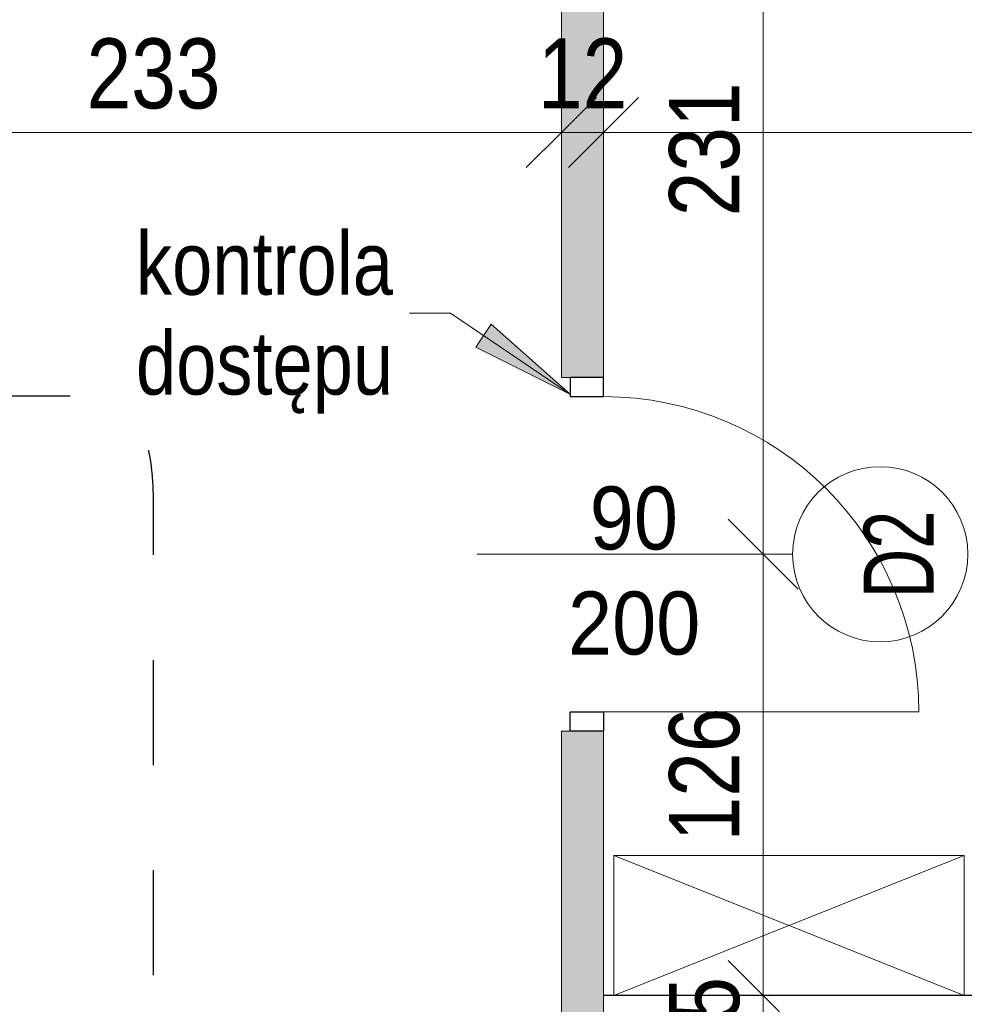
# Model space of a CAD drawing. Header units: centimetres. Extents: x -1631 to 1829, y -257 to 3158.
# Tile 106 of 129: x -477 to -208, y 2465 to 2746. Entities that reach past the tile are written whole.
import ezdxf

# ---------------------------------------------------------------- set-up
doc = ezdxf.new("R2010")
doc.units = ezdxf.units.CM
doc.linetypes.add('Dash', pattern=[60, 30, -30])
for name, color, linetype, lineweight in [('A-ANNO-DIMS', 211, 'Continuous', 13), ('A-ANNO-DIMS-100', 211, 'Continuous', 13), ('A-ANNO-NOTE', 131, 'Continuous', 9), ('A-DETL', 90, 'Continuous', 9), ('A-DETL-GENF', 92, 'Continuous', 9), ('A-DETL-MEDM', 33, 'Continuous', 13), ('A-DOOR', 31, 'Continuous', 13), ('A-WALL', 113, 'Continuous', 13), ('G-ANNO-TEXT', 231, 'Continuous', 13), ('Q-SPCQ', 91, 'Continuous', 9)]:
    doc.layers.add(name, color=color, linetype=linetype, lineweight=lineweight)
doc.layers.add('A-WALL-PATT', color=111, linetype='Continuous', lineweight=13, plot=False)
doc.styles.add('Arial', font='arial.ttf', dxfattribs={"width": 0.9, "height": 18})
doc.styles.add('Arial Narrow_5', font='ARIALN.TTF', dxfattribs={"height": 20})
doc.styles.add('Arial Narrow_6', font='ARIALN.TTF', dxfattribs={"height": 18})
doc.styles.add('Arial_1', font='arial.ttf', dxfattribs={"width": 0.7, "height": 20})
doc.dimstyles.new('Diagonal_1_100__0__wewnętrzne', dxfattribs={"dimscale": 30.48, "dimtxt": 20.468619, "dimasz": 0.656168, "dimexe": 0.164042, "dimexo": 0.0625, "dimgap": 0.032808, "dimtad": 1, "dimdec": 0, "dimdsep": 46, "dimtxsty": 'Arial Narrow_5', "dimblk1": 'OBLIQUE', "dimblk2": 'OBLIQUE', "dimsah": 1, "dimcen": 0.09, "dimazin": 0, "dimtfac": 1, "dimtdec": 4, "dimtix": 1, "dimtmove": 0, "dimatfit": 3, "dimfxl": 0.164042, "dimfxlon": 1, "dimtvp": 1, "dimtolj": 1, "dimtzin": 0, "dimarcsym": 2})
doc.dimstyles.new('Diagonal_1_100__0__wewnętrzne_2', dxfattribs={"dimscale": 30.48, "dimtxt": 20.468619, "dimasz": 0.656168, "dimexe": 0.164042, "dimexo": 0.0625, "dimgap": 0.032808, "dimtad": 1, "dimdec": 0, "dimdsep": 46, "dimtxsty": 'Arial Narrow_5', "dimblk1": 'OBLIQUE', "dimblk2": 'OBLIQUE', "dimsah": 1, "dimcen": 0.09, "dimazin": 0, "dimtfac": 1, "dimtdec": 4, "dimtix": 1, "dimtmove": 2, "dimatfit": 3, "dimfxl": 0.164042, "dimfxlon": 1, "dimtvp": 1, "dimtolj": 1, "dimtzin": 0, "dimarcsym": 2})

# ---------------------------------------------------------------- blocks, each defined once
blk = doc.blocks.new('DRZWI 1S - automatyczna etykieta - Drzwi 90-2252109-6_piętro IV __13_80 m_ - stan projektowany')
at = {"layer": 'A-DETL-GENF'}
for p, q in [((-50.5, 6), (-50.5, -3.5)), ((-45, 6), (-50.5, 6)), ((-45, -3.5), (-45, 6)), ((50.5, 6), (45, 6)), ((45, 6), (45, -3.5)), ((50.5, -3.5), (50.5, 6)), ((-50.5, -3.5), (-45, -3.5)), ((45, -3.5), (50.5, -3.5))]:
    blk.add_line(p, q, dxfattribs=at)
at = {"layer": 'A-DETL-MEDM', "lineweight": 25}
for p, q in [((-45, 6), (-50.5, 6)), ((-50.5, 6), (-50.5, -3.5)), ((-45, -3.5), (-45, 6)), ((45, -3.5), (45, 6)), ((45, 6), (50.5, 6)), ((50.5, 6), (50.5, -3.5)), ((-50.5, -3.5), (-45, -3.5)), ((50.5, -3.5), (45, -3.5))]:
    blk.add_line(p, q, dxfattribs=at)
at = {"layer": 'A-DOOR'}
blk.add_line((45, 6), (45, 96), dxfattribs=at)
blk.add_arc((45, 6), 90, 90, 180, dxfattribs=at)
blk = doc.blocks.new('Szafa - 40 cm-2457410-6_piętro IV __13_80 m_ - stan projektowany')
at = {"layer": 'Q-SPCQ'}
for p, q in [((62.5, 47.5), (-37.5, 7.5)), ((-37.5, 47.5), (62.5, 7.5)), ((-37.5, 7.5), (-37.5, 47.5)), ((-37.5, 47.5), (62.5, 47.5)), ((62.5, 47.5), (62.5, 7.5))]:
    blk.add_line(p, q, dxfattribs=at)
blk = doc.blocks.new('DIMBLOCK143-6_piętro IV __13_80 m_ - stan projektowany')
at = {"layer": 'A-ANNO-DIMS-100', "transparency": 16777216}
for p, q in [((-555.62, 2713.76), (-545.62, 2723.76)), ((-322.62, 2713.76), (-312.62, 2723.76)), ((-555.62, 2718.76), (-555.62, 2708.76)), ((-555.62, 2713.76), (-555.62, 2718.76)), ((-322.62, 2718.76), (-322.62, 2708.76)), ((-322.62, 2713.76), (-322.62, 2718.76)), ((-555.62, 2713.76), (-565.62, 2703.76)), ((-555.62, 2713.76), (-322.62, 2713.76)), ((-322.62, 2713.76), (-332.62, 2703.76))]:
    blk.add_line(p, q, dxfattribs=at)
at = {"layer": 'A-ANNO-DIMS-100', "color": 0, "transparency": 16777216, "insert": (-458.13, 2740.61), "char_height": 20, "width": 45.6158, "attachment_point": 1, "line_spacing_factor": 0.974696, "style": 'Arial Narrow_5'}
blk.add_mtext('233', dxfattribs=at)
blk = doc.blocks.new('_Oblique')
at = {"color": 0, "linetype": 'ByBlock', "lineweight": -2}
blk.add_line((-0.5, -0.5), (0.5, 0.5), dxfattribs=at)
blk = doc.blocks.new('DIMBLOCK144-6_piętro IV __13_80 m_ - stan projektowany')
at = {"layer": 'A-ANNO-DIMS-100', "transparency": 16777216}
for p, q in [((-322.62, 2713.76), (-312.62, 2723.76)), ((-310.62, 2713.76), (-300.62, 2723.76)), ((-322.62, 2718.76), (-322.62, 2708.76)), ((-322.62, 2713.76), (-322.62, 2718.76)), ((-310.62, 2718.76), (-310.62, 2708.76)), ((-310.62, 2713.76), (-310.62, 2718.76)), ((-322.62, 2713.76), (-332.62, 2703.76)), ((-322.62, 2713.76), (-310.62, 2713.76)), ((-310.62, 2713.76), (-320.62, 2703.76))]:
    blk.add_line(p, q, dxfattribs=at)
at = {"layer": 'A-ANNO-DIMS-100', "color": 0, "transparency": 16777216, "insert": (-329.29, 2740.61), "char_height": 20, "width": 30.4105, "attachment_point": 1, "line_spacing_factor": 0.974696, "style": 'Arial Narrow_5'}
blk.add_mtext('12', dxfattribs=at)
blk = doc.blocks.new('DIMBLOCK145-6_piętro IV __13_80 m_ - stan projektowany')
at = {"layer": 'A-ANNO-DIMS-100', "transparency": 16777216}
for p, q in [((-310.62, 2713.76), (-300.62, 2723.76)), ((-2.62, 2713.76), (7.38, 2723.76)), ((-310.62, 2718.76), (-310.62, 2708.76)), ((-310.62, 2713.76), (-310.62, 2718.76)), ((-2.62, 2718.76), (-2.62, 2708.76)), ((-2.62, 2713.76), (-2.62, 2718.76)), ((-310.62, 2713.76), (-320.62, 2703.76)), ((-310.62, 2713.76), (-2.62, 2713.76)), ((-2.62, 2713.76), (-12.62, 2703.76))]:
    blk.add_line(p, q, dxfattribs=at)
at = {"layer": 'A-ANNO-DIMS-100', "color": 0, "transparency": 16777216, "insert": (-185.3, 2740.61), "char_height": 20, "width": 45.6158, "attachment_point": 1, "line_spacing_factor": 0.974696, "style": 'Arial Narrow_5'}
blk.add_mtext('308', dxfattribs=at)
blk = doc.blocks.new('DIMBLOCK179-6_piętro IV __13_80 m_ - stan projektowany')
at = {"layer": 'A-ANNO-DIMS-100', "transparency": 16777216}
for p, q in [((-265.02, 2593.33), (-275.02, 2603.33)), ((-270.02, 2593.33), (-260.02, 2593.33)), ((-265.02, 2593.33), (-270.02, 2593.33)), ((-265.02, 2467.33), (-265.02, 2593.33)), ((-265.02, 2593.33), (-255.02, 2583.33)), ((-265.02, 2467.33), (-275.02, 2477.33)), ((-270.02, 2467.33), (-260.02, 2467.33)), ((-265.02, 2467.33), (-270.02, 2467.33)), ((-265.02, 2467.33), (-255.02, 2457.33))]:
    blk.add_line(p, q, dxfattribs=at)
at = {"layer": 'A-ANNO-DIMS-100', "color": 0, "transparency": 16777216, "insert": (-291.87, 2511.32), "char_height": 20, "width": 45.6158, "attachment_point": 1, "rotation": 90, "line_spacing_factor": 0.974696, "style": 'Arial Narrow_5'}
blk.add_mtext('126', dxfattribs=at)
blk = doc.blocks.new('DIMBLOCK180-6_piętro IV __13_80 m_ - stan projektowany')
at = {"layer": 'A-ANNO-DIMS-100', "transparency": 16777216}
for p, q in [((-265.02, 2824.33), (-275.02, 2834.33)), ((-270.02, 2824.33), (-260.02, 2824.33)), ((-265.02, 2824.33), (-270.02, 2824.33)), ((-265.02, 2593.33), (-265.02, 2824.33)), ((-265.02, 2824.33), (-255.02, 2814.33)), ((-265.02, 2593.33), (-275.02, 2603.33)), ((-270.02, 2593.33), (-260.02, 2593.33)), ((-265.02, 2593.33), (-270.02, 2593.33)), ((-265.02, 2593.33), (-255.02, 2583.33))]:
    blk.add_line(p, q, dxfattribs=at)
at = {"layer": 'A-ANNO-DIMS-100', "color": 0, "transparency": 16777216, "insert": (-291.87, 2689.82), "char_height": 20, "width": 45.6158, "attachment_point": 1, "rotation": 90, "line_spacing_factor": 0.974696, "style": 'Arial Narrow_5'}
blk.add_mtext('231', dxfattribs=at)
blk = doc.blocks.new('DIMBLOCK201-6_piętro IV __13_80 m_ - stan projektowany')
at = {"layer": 'A-ANNO-DIMS-100', "transparency": 16777216}
for p, q in [((-265.02, 2467.33), (-275.02, 2477.33)), ((-270.02, 2467.33), (-260.02, 2467.33)), ((-265.02, 2467.33), (-270.02, 2467.33)), ((-265.02, 2452.33), (-265.02, 2467.33)), ((-265.02, 2467.33), (-255.02, 2457.33)), ((-265.02, 2452.33), (-275.02, 2462.33)), ((-270.02, 2452.33), (-260.02, 2452.33)), ((-265.02, 2452.33), (-270.02, 2452.33)), ((-265.02, 2452.33), (-255.02, 2442.33))]:
    blk.add_line(p, q, dxfattribs=at)
at = {"layer": 'A-ANNO-DIMS-100', "color": 0, "transparency": 16777216, "insert": (-291.87, 2447.15), "char_height": 20, "width": 30.4105, "attachment_point": 1, "rotation": 90, "line_spacing_factor": 0.974696, "style": 'Arial Narrow_5'}
blk.add_mtext('15', dxfattribs=at)

msp = doc.modelspace()

# ---------------------------------------------------------------- hatches: boundary and pattern name
at = {"layer": 'A-WALL-PATT'}
h = msp.add_hatch(color=9, dxfattribs=at)
h.paths.add_polyline_path([(-322.62, 2110.83), (-310.62, 2110.83), (-310.62, 2123.83), (-322.62, 2123.83)], flags=0)
h.paths.add_polyline_path([(-322.62, 2224.83), (-310.62, 2224.83), (-310.62, 2542.83), (-322.62, 2542.83), (-322.62, 2265.07)], flags=0)
h.paths.add_polyline_path([(-322.62, 2643.83), (-310.62, 2643.83), (-310.62, 2768.33), (-322.62, 2768.33)], flags=0)
at = {"layer": 'G-ANNO-TEXT'}
msp.add_hatch(color=50, dxfattribs=at).paths.add_polyline_path([(-319.97, 2638.95), (-342.61, 2659.02), (-347.04, 2652.48)], flags=0)

# ---------------------------------------------------------------- linework, layer by layer
at = {"layer": 'A-ANNO-NOTE', "lineweight": 13}
msp.add_line((-346.62, 2593.33), (-256.62, 2593.33), dxfattribs=at)
msp.add_line((-346.62, 2593.33), (-256.62, 2593.33), dxfattribs=at)
msp.add_circle((-231.62, 2593.33), 25, dxfattribs=at)
at = {"layer": 'A-DETL', "linetype": 'Dash', "lineweight": 25}
msp.add_open_spline([(-552.77, 2638.57), (-478.91, 2638.57), (-476.08, 2638.57), (-439.12, 2638.57), (-439.12, 2601.62), (-439.12, 2598.79), (-439.12, 2573.54), (-439.12, 1655.82), (-439.12, 1618.87), (-439.12, 1616.04), (-439.12, 1512.36), (-439.12, 1509.53), (-439.12, 1472.57), (-476.08, 1472.57), (-478.91, 1472.57), (-555.62, 1472.57)], degree=3, knots=[0, 0, 0, 0, 1.242892, 2.082132, 2.921372, 3.63261, 13.975949, 24.692511, 35.163852, 36.732804, 37.928533, 39.497485, 40.336725, 41.175965, 42.450024, 42.450024, 42.450024, 42.450024], dxfattribs=at)
at = {"layer": 'A-WALL', "lineweight": 9}
for p, q in [((-322.62, 2768.33), (-322.62, 2643.83)), ((-310.62, 2643.83), (-310.62, 2768.33)), ((-322.62, 2643.83), (-320.12, 2643.83)), ((-322.62, 2542.83), (-322.62, 2224.83)), ((-320.12, 2542.83), (-322.62, 2542.83)), ((-310.62, 2467.33), (-310.62, 2542.83))]:
    msp.add_line(p, q, dxfattribs=at)
at = {"layer": 'A-WALL', "color": 7, "lineweight": 25}
msp.add_line((-2.62, 2467.33), (-310.62, 2467.33), dxfattribs=at)
at = {"layer": 'A-WALL'}
msp.add_line((-310.62, 2467.33), (-310.62, 2452.33), dxfattribs=at)
at = {"layer": 'G-ANNO-TEXT', "color": 50}
for p, q in [((-354.27, 2662.14), (-365.98, 2662.14)), ((-319.97, 2638.95), (-354.27, 2662.14)), ((-342.61, 2659.02), (-347.04, 2652.48)), ((-319.97, 2638.95), (-342.61, 2659.02)), ((-347.04, 2652.48), (-319.97, 2638.95))]:
    msp.add_line(p, q, dxfattribs=at)

# ---------------------------------------------------------------- block references
at = {"layer": 'A-DOOR', "rotation": 269.9999999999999}
msp.add_blockref('DRZWI 1S - automatyczna etykieta - Drzwi 90-2252109-6_piętro IV __13_80 m_ - stan projektowany', (-316.62, 2593.33), dxfattribs=at)
at = {"layer": 'Q-SPCQ'}
msp.add_blockref('Szafa - 40 cm-2457410-6_piętro IV __13_80 m_ - stan projektowany', (-270.12, 2459.83), dxfattribs=at)

# ---------------------------------------------------------------- texts
at = {"layer": 'A-ANNO-NOTE', "lineweight": 211, "char_height": 18, "attachment_point": 5, "line_spacing_factor": 0.936439, "style": 'Arial'}
for s, insert, width in [('\\pxqc,t6.35,12.7,19.05,25.4,31.75,38.1,44.45,50.8,57.15,63.5,69.85,76.2,82.55,88.9,95.25,101.6,107.95,114.3,120.65,127,133.35,139.7,146.05,152.4,158.75,165.1,171.45,177.8,184.15,190.5,196.85,203.2;{90}', (-301.93, 2603.56), 25.65), ('\\pxqc,t6.35,12.7,19.05,25.4,31.75,38.1,44.45,50.8,57.15,63.5,69.85,76.2,82.55,88.9,95.25,101.6,107.95,114.3,120.65,127,133.35,139.7,146.05,152.4,158.75,165.1,171.45,177.8,184.15,190.5,196.85,203.2;{200}', (-301.84, 2573.56), 38.07)]:
    msp.add_mtext(s, dxfattribs=dict(at, insert=insert, width=width))
at = {"layer": 'A-ANNO-NOTE', "lineweight": 211, "insert": (-226.33, 2593.26), "char_height": 20, "width": 25.97, "attachment_point": 5, "rotation": 90, "line_spacing_factor": 0.936439, "style": 'Arial_1'}
msp.add_mtext('\\pxqc,t4.445,8.89,13.335,17.78,22.225,26.67,31.115,35.56,40.005,44.45,48.895,53.34,57.785,62.23,66.675,71.12,75.565,80.01,84.455,88.9,93.345,97.79,102.235,106.68,111.125,115.57,120.015,124.46,128.905,133.35,137.795,142.24;{D2}', dxfattribs=at)
at = {"layer": 'G-ANNO-TEXT', "color": 7, "insert": (-444.03, 2685.4), "char_height": 18, "width": 73.4, "attachment_point": 1, "line_spacing_factor": 0.949189, "style": 'Arial Narrow_6'}
msp.add_mtext('\\pt127.00008,253.99998,381.00006,507.99996,635.00004,761.99994,889.00002,1015.99992,1143,1270.00008,1396.99998,1524.00006,1650.99996,1778.00004,1904.99994,2032.00002,2158.99992,2286,2413.00008,2539.99998,2667.00006,2793.99996,2921.00004,3047.99994,3175.00002,3301.99992,3429,3556.00008,3682.99998,3810.00006,3936.99996,4064.00004;kontrola dostępu', dxfattribs=at)

# ---------------------------------------------------------------- dimensions: what is measured, and where the dimension line sits
at = {"layer": 'A-ANNO-DIMS'}
for base, p1, p2, override, picture, middle in [((-265.02, 2824.33), (-270.02, 2593.33), (-270.02, 2824.33), {"dimpost": '<>', "dimfxl": 231}, 'DIMBLOCK180-6_piętro IV __13_80 m_ - stan projektowany', (-276.23, 2708.83)), ((-265.02, 2593.33), (-270.02, 2467.33), (-270.02, 2593.33), {"dimpost": '<>', "dimfxl": 126}, 'DIMBLOCK179-6_piętro IV __13_80 m_ - stan projektowany', (-276.23, 2530.33)), ((-265.02, 2467.33), (-270.02, 2452.33), (-270.02, 2467.33), {"dimpost": '<>', "dimfxl": 15}, 'DIMBLOCK201-6_piętro IV __13_80 m_ - stan projektowany', (-276.23, 2459.83))]:
    dim = msp.add_linear_dim(base=base, p1=p1, p2=p2, angle=90, dimstyle='Diagonal_1_100__0__wewnętrzne', override=override, dxfattribs=at)
    dim.commit()
    dim.dimension.update_dxf_attribs({"geometry": picture, "text_midpoint": middle})
for base, p1, p2, override, picture, middle in [((-322.62, 2713.76), (-555.62, 2718.76), (-322.62, 2718.76), {"dimpost": '<>', "dimfxl": 233}, 'DIMBLOCK143-6_piętro IV __13_80 m_ - stan projektowany', (-439.12, 2724.97)), ((-310.62, 2713.76), (-322.62, 2718.76), (-310.62, 2718.76), {"dimpost": '<>', "dimfxl": 12}, 'DIMBLOCK144-6_piętro IV __13_80 m_ - stan projektowany', (-316.62, 2724.8))]:
    dim = msp.add_linear_dim(base=base, p1=p1, p2=p2, dimstyle='Diagonal_1_100__0__wewnętrzne', override=override, dxfattribs=at)
    dim.commit()
    dim.dimension.update_dxf_attribs({"geometry": picture, "text_midpoint": middle})
dim = msp.add_linear_dim(base=(-2.62, 2713.76), p1=(-310.62, 2718.76), p2=(-2.62, 2718.76), dimstyle='Diagonal_1_100__0__wewnętrzne_2', override={"dimpost": '<>', "dimfxl": 308}, dxfattribs=at)
dim.commit()
dim.dimension.update_dxf_attribs({"geometry": 'DIMBLOCK145-6_piętro IV __13_80 m_ - stan projektowany', "text_midpoint": (-162.49, 2727.28), "dimtype": 160, "text_rotation": 360})

doc.saveas('drawing.dxf')
